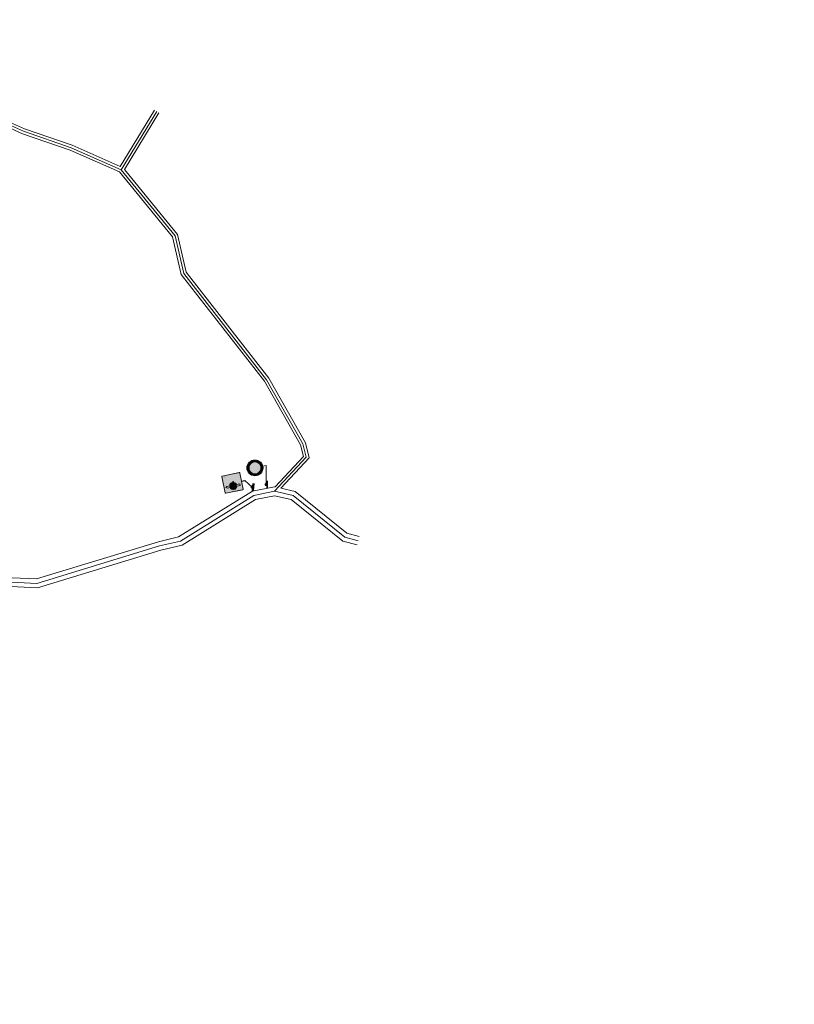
# Model space of a CAD drawing. Header units: metres. Extents: x 7599202 to 7605200, y 5484926 to 5487717.
# Tile 19 of 19: x 7604314 to 7605200, y 5484926 to 5486052. Entities that reach past the tile are written whole.
import ezdxf
from ezdxf.lldxf.tags import DXFTag

# ---------------------------------------------------------------- set-up
doc = ezdxf.new("R2010")
doc.units = ezdxf.units.M
doc.header["$MEASUREMENT"] = 0
doc.layers.get('0').update_dxf_attribs({"linetype": 'CONTINUOUS', "lineweight": 18})
doc.layers.add('0O', color=7, linetype='CONTINUOUS', lineweight=18)
doc.layers.add('0P', color=7, linetype='CONTINUOUS', lineweight=35)
doc.layers.add('_0', color=7, linetype='CONTINUOUS')
doc.layers.add('Znaki', color=7, linetype='CONTINUOUS')
tags = doc.linetypes.add('DASHDOT', pattern=[1, 0.5, -0.25, 0, -0.25]).pattern_tags.tags
tags[10:11] = [DXFTag(74, 4), DXFTag(75, 0), DXFTag(340, '0'), DXFTag(46, 1.0), DXFTag(50, 0.0), DXFTag(44, 0.0), DXFTag(45, 0.0)]
tags[8:9] = [DXFTag(74, 4), DXFTag(75, 0), DXFTag(340, '0'), DXFTag(46, 1.0), DXFTag(50, 0.0), DXFTag(44, 0.0), DXFTag(45, 0.0)]
tags[6:7] = [DXFTag(74, 4), DXFTag(75, 0), DXFTag(340, '0'), DXFTag(46, 1.0), DXFTag(50, 0.0), DXFTag(44, 0.0), DXFTag(45, 0.0)]
tags[4:5] = [DXFTag(74, 4), DXFTag(75, 0), DXFTag(340, '0'), DXFTag(46, 1.0), DXFTag(50, 0.0), DXFTag(44, 0.0), DXFTag(45, 0.0)]

# ---------------------------------------------------------------- blocks, each defined once
blk = doc.blocks.new('F5C1')
blk.add_hatch(color=9).paths.add_polyline_path([(0.5, 6.01), (0.5, 7.58), (0, 8.45), (-0.5, 7.58), (-0.5, 6.01, 0.779643), (-0.5, 2.04), (-0.5, 0), (0.5, 0), (0.5, 2.04, 0.779643)])
at = {"color": 9, "elevation": 2}
blk.add_lwpolyline([(-0.5, 6.01, 0.779643), (-0.5, 2.04), (-0.5, 0), (0.5, 0), (0.5, 2.04, 0.779643), (0.5, 6.01), (0.5, 7.58), (0, 8.45), (-0.5, 7.58)], format="xyb", close=True, dxfattribs=at)
blk = doc.blocks.new('B-1')
blk.add_hatch(color=9).paths.add_polyline_path([(-3.6, 4.5, 1), (3.6, 4.5, 1)])
at = {"color": 1, "const_width": 0.9, "elevation": 2}
blk.add_lwpolyline([(-4.05, 4.5, 1), (4.05, 4.5, 1)], format="xyb", close=True, dxfattribs=at)
at = {"color": 9}
blk.add_lwpolyline([(-3.6, 4.5, 1), (3.6, 4.5, 1)], format="xyb", close=True, dxfattribs=at)
at = {"color": 1}
for centre, radius in [((0, 4.5), 4.5), ((0, 4.5, 2), 3.6)]:
    blk.add_circle(centre, radius, dxfattribs=at)
at = {"layer": '_0'}
blk.add_point((5.5, 3.5, 2), dxfattribs=at)

msp = doc.modelspace()

# ---------------------------------------------------------------- hatches: boundary and pattern name
h = msp.add_hatch(color=9)
h.dxf.hatch_style = 1
edge = h.paths.add_edge_path()
edge.add_line((7604545.3, 5485529.8), (7604549, 5485511.4))
edge.add_ellipse((7604549.6, 5485511.5), major_axis=(0.6, 0), ratio=1, start_angle=191.3805, end_angle=281.3805)
edge.add_line((7604549.7, 5485510.9), (7604569.1, 5485514.8))
edge.add_ellipse((7604569, 5485515.4), major_axis=(0.6, 0), ratio=1, start_angle=281.3805, end_angle=371.3805)
edge.add_line((7604569.6, 5485515.5), (7604565.9, 5485533.9))
edge.add_ellipse((7604565.3, 5485533.8), major_axis=(0.6, 0), ratio=1, start_angle=11.3805, end_angle=101.3805)
edge.add_line((7604565.2, 5485534.4), (7604545.8, 5485530.5))
edge.add_ellipse((7604545.9, 5485529.9), major_axis=(0.6, 0), ratio=1, start_angle=101.3805, end_angle=101.3805)
edge.add_ellipse((7604545.9, 5485529.9), major_axis=(0.6, 0), ratio=1, start_angle=101.3805, end_angle=191.3805)
edge = h.paths.add_edge_path(flags=16)
edge.add_line((7604545.6, 5485529.9), (7604549.3, 5485511.4))
edge.add_ellipse((7604549.6, 5485511.5), major_axis=(0.3, 0), ratio=1, start_angle=191.3805, end_angle=281.3805)
edge.add_line((7604549.7, 5485511.2), (7604569.1, 5485515.1))
edge.add_ellipse((7604569, 5485515.4), major_axis=(0.3, 0), ratio=1, start_angle=281.3805, end_angle=371.3805)
edge.add_line((7604569.3, 5485515.5), (7604565.6, 5485533.9))
edge.add_ellipse((7604565.3, 5485533.8), major_axis=(0.3, 0), ratio=1, start_angle=11.3805, end_angle=101.3805)
edge.add_line((7604565.3, 5485534.1), (7604545.8, 5485530.2))
edge.add_ellipse((7604545.9, 5485529.9), major_axis=(0.3, 0), ratio=1, start_angle=101.3805, end_angle=191.3805)
h = msp.add_hatch(color=142)
h.dxf.hatch_style = 1
h.paths.add_polyline_path([(7604545.6, 5485529.9), (7604549.3, 5485511.4, 0.414214), (7604549.7, 5485511.2), (7604569.1, 5485515.1, 0.414214), (7604569.3, 5485515.5), (7604565.6, 5485533.9, 0.414214), (7604565.3, 5485534.1), (7604545.8, 5485530.2, 0.414214)])
h = msp.add_hatch(color=142)
h.dxf.hatch_style = 1
h.paths.add_polyline_path([(7604548.2, 5485529.8), (7604548.4, 5485528.8), (7604549.1, 5485529.1), (7604548.9, 5485529.9)])
at = {"layer": 'Znaki'}
msp.add_hatch(color=9, dxfattribs=at).paths.add_polyline_path([(7604581.7, 5485546.9, 1), (7604584.6, 5485532.8, 1)])

# ---------------------------------------------------------------- linework, layer by layer
at = {"linetype": 'DASHDOT', "ltscale": 10}
for points in [[(7603903.2, 5485999.3), (7603936.5, 5485976.5), (7603957.1, 5485973), (7603980.1, 5485977.4), (7603996.8, 5485976.4), (7604005.5, 5485973.9), (7604031.5, 5485954.4), (7604042.2, 5485948.7), (7604056.1, 5485945.6), (7604093.8, 5485952.2), (7604160.1, 5485969.2), (7604194.9, 5485972.2), (7604215.6, 5485970.2), (7604236, 5485964.8), (7604304.4, 5485931.2), (7604318.4, 5485924.9), (7604372.9, 5485906), (7604430.2, 5485880.7), (7604491.7, 5485805.4), (7604501.6, 5485762.2), (7604596.5, 5485640.7), (7604638.1, 5485567.5), (7604641.9, 5485552.1), (7604605.6, 5485513)], [(7604430.2, 5485880.7), (7604470.8, 5485947.5)]]:
    msp.add_lwpolyline(points, dxfattribs=at)
at = {"linetype": 'Continuous'}
for points in [[(7603910.2, 5485990.8), (7603935.3, 5485973.7), (7603957.1, 5485969.9), (7603980.3, 5485974.4), (7603996.3, 5485973.5), (7604004.2, 5485971.2), (7604029.9, 5485951.9), (7604041.2, 5485945.9), (7604056.1, 5485942.6), (7604094.4, 5485949.3), (7604160.6, 5485966.2), (7604194.9, 5485969.1), (7604215.1, 5485967.2), (7604234.9, 5485962), (7604303.1, 5485928.5), (7604317.3, 5485922.1), (7604371.8, 5485903.3), (7604428.3, 5485878.3), (7604488.9, 5485804.1), (7604498.8, 5485760.9), (7604594, 5485639), (7604635.3, 5485566.3), (7604638.6, 5485553), (7604606.1, 5485518)], [(7603912.8, 5485996.3), (7603937.6, 5485979.4), (7603957, 5485976), (7603979.9, 5485980.4), (7603997.3, 5485979.4), (7604006.9, 5485976.7), (7604033.1, 5485956.9), (7604043.3, 5485951.5), (7604056.2, 5485948.7), (7604093.2, 5485955.2), (7604159.6, 5485972.2), (7604195, 5485975.2), (7604216.2, 5485973.1), (7604237, 5485967.7), (7604305.6, 5485933.9), (7604319.5, 5485927.7), (7604374, 5485908.8), (7604429, 5485884.6)], [(7604429, 5485884.6), (7604468.2, 5485949.1)], [(7604433.8, 5485881), (7604473.3, 5485946)], [(7604433.8, 5485881), (7604494.4, 5485806.8), (7604504.3, 5485763.5), (7604599, 5485642.3), (7604640.9, 5485568.6), (7604645.2, 5485551.3), (7604612.9, 5485516.5)]]:
    msp.add_lwpolyline(points, dxfattribs=at)
at = {"color": 142}
msp.add_lwpolyline([(7604565.2, 5485534.4), (7604545.8, 5485530.5, 0.414214), (7604545.3, 5485529.8), (7604549, 5485511.4, 0.414214), (7604549.7, 5485510.9), (7604569.1, 5485514.8, 0.414214), (7604569.6, 5485515.5), (7604565.9, 5485533.9, 0.414214)], format="xyb", close=True, dxfattribs=at)
at = {"color": 142, "const_width": 0.2}
msp.add_lwpolyline([(7604569.1, 5485515.1), (7604549.7, 5485511.2, -0.414214), (7604549.3, 5485511.4), (7604545.6, 5485529.9, -0.414214), (7604545.8, 5485530.2), (7604565.3, 5485534.1, -0.414214), (7604565.6, 5485533.9), (7604569.3, 5485515.5, -0.414214)], format="xyb", close=True, dxfattribs=at)
at = {"color": 5, "linetype": 'Continuous'}
for points in [[(7604305.5, 5485414.2), (7604333.1, 5485412.7), (7604472.7, 5485455.3), (7604495.8, 5485460.8), (7604580.2, 5485513), (7604605.6, 5485518.1), (7604606.1, 5485518)], [(7604303.7, 5485404.2), (7604334.3, 5485402.7), (7604475.3, 5485445.6), (7604499.7, 5485451.4), (7604583.9, 5485503.6), (7604605.5, 5485507.9), (7604624.7, 5485503.7), (7604683.7, 5485455.9), (7604699.9, 5485451.6)], [(7604612.9, 5485516.5), (7604629.2, 5485512.9), (7604688.4, 5485465), (7604702.5, 5485461.2)]]:
    msp.add_lwpolyline(points, dxfattribs=at)
at = {"color": 5, "linetype": 'DASHDOT', "ltscale": 10}
msp.add_lwpolyline([(7604304.6, 5485409.2), (7604333.7, 5485407.7), (7604474, 5485450.5), (7604497.8, 5485456.1), (7604582, 5485508.3), (7604605.6, 5485513), (7604626.9, 5485508.3), (7604686, 5485460.5), (7604701.2, 5485456.4)], dxfattribs=at)
at = {"layer": '0O'}
for p, q in [((7604592, 5485541.7), (7604595.9, 5485542.5)), ((7604595.9, 5485542.5), (7604596.1, 5485520.8))]:
    msp.add_line(p, q, dxfattribs=at)
at = {"layer": '0P'}
msp.add_line((7604597.2, 5485516.9), (7604597, 5485524.9), dxfattribs=at)
msp.add_circle((7604596.1, 5485520.8), 1, dxfattribs=at)
at = {"layer": 'Znaki', "color": 1}
for p in [(7604567.8, 5485524.7), (7604580.1, 5485517.9)]:
    msp.add_line(p, (7604571.6, 5485525.5), dxfattribs=at)
at = {"layer": 'Znaki', "color": 1, "lineweight": 50}
msp.add_line((7604580.9, 5485513.8), (7604581.3, 5485521.8), dxfattribs=at)
at = {"layer": 'Znaki', "color": 1, "const_width": 1.8, "elevation": 2}
msp.add_lwpolyline([(7604584.7, 5485531.9, 1), (7604581.5, 5485547.8, 1)], format="xyb", close=True, dxfattribs=at)
at = {"layer": 'Znaki', "color": 9, "elevation": -2}
msp.add_lwpolyline([(7604584.6, 5485532.8, 1), (7604581.7, 5485546.9, 1)], format="xyb", close=True, dxfattribs=at)
at = {"layer": 'Znaki', "color": 1}
for centre, radius in [((7604583.1, 5485539.8, -2), 9), ((7604583.1, 5485539.8, 2), 7.2)]:
    msp.add_circle(centre, radius, dxfattribs=at)
at = {"layer": 'Znaki', "color": 1, "lineweight": 50}
msp.add_circle((7604580.1, 5485517.9), 1, dxfattribs=at)

# ---------------------------------------------------------------- block references
at = {"linetype": 'Continuous', "xscale": 2, "yscale": 2, "zscale": 2, "rotation": 101.3804688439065}
msp.add_blockref('F5C1', (7604566.2, 5485520.7, -4), dxfattribs=at)
at = {"xscale": 0.8333333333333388, "yscale": 0.8333333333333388, "zscale": 0.8333333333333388, "rotation": 101.3804688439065}
msp.add_blockref('B-1', (7604561.9, 5485519.8), dxfattribs=at)

doc.saveas('drawing.dxf')
